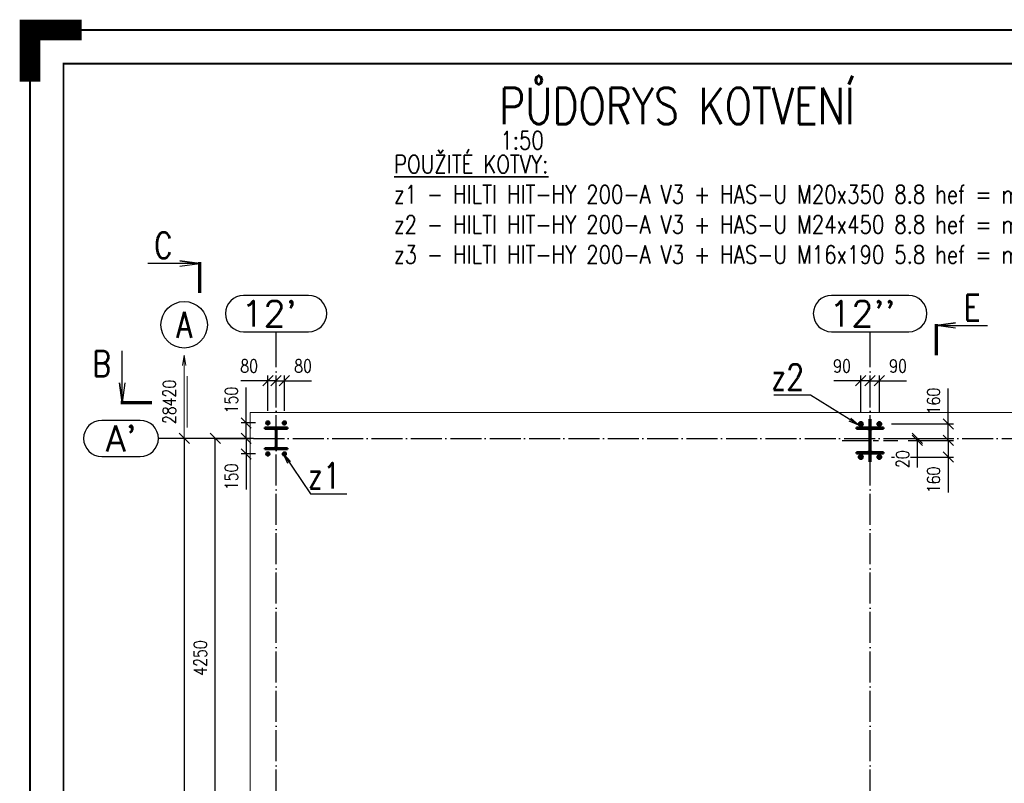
# Paper-space layout 'Layout1' of a CAD drawing. Extents: x -2 to 1033, y -36 to 596.
# Tile 31 of 126: x -2 to 189, y 448 to 596. Entities that reach past the tile are written whole.
import ezdxf
from ezdxf.enums import TextEntityAlignment as Align

# ---------------------------------------------------------------- set-up
doc = ezdxf.new("R2010")
doc.units = 0
for name, pattern in [('ACAD_ISO02W100', [15, 12, -3]), ('ACAD_ISO04W100', [30.5, 24, -3, 0.5, -3]), ('HP_01_CER_B', [8, 5, -1, 1, -1])]:
    doc.linetypes.add(name, pattern=pattern)
doc.layers.get('0').update_dxf_attribs({"linetype": 'CONTINUOUS'})
doc.layers.get('DEFPOINTS').update_dxf_attribs({"color": 132, "linetype": 'CONTINUOUS'})
doc.layers.add('RAMECEK_HP', color=251, linetype='CONTINUOUS')
for name, color, linetype, lineweight in [('SS_KOTVY', 2, 'CONTINUOUS', 35), ('SS_KOTY', 3, 'CONTINUOUS', 25), ('SS_OSY_025', 7, 'HP_01_CER_B', 25), ('SS_PLNA_025', 7, 'CONTINUOUS', 25), ('SS_PODKLADY', 9, 'CONTINUOUS', 13), ('SS_PODKLADY_KOTY', 251, 'CONTINUOUS', 13), ('SS_POPIS_PROFILU', 13, 'CONTINUOUS', 25), ('SS_REZ', 6, 'CONTINUOUS', 70), ('SS_SLOUPY KRAJNÍ', 143, 'CONTINUOUS', 50), ('SS_SLOUPY VNITRNI', 163, 'CONTINUOUS', 50), ('SS_SRAFY', 8, 'CONTINUOUS', 18), ('SS_TEXT35', 2, 'CONTINUOUS', 35), ('SS_TEXT5', 4, 'CONTINUOUS', 50), ('SS_TEXT7', 6, 'CONTINUOUS', 70)]:
    doc.layers.add(name, color=color, linetype=linetype, lineweight=lineweight)
doc.styles.add('ROMANS', font='romans.shx', dxfattribs={"width": 0.8})
doc.styles.add('romans.shx', font='romans.shx', dxfattribs={"height": 5})
doc.dimstyles.new('A-1_(2.5)_50AS', dxfattribs={"dimtxt": 2.5, "dimasz": 2, "dimexe": 1, "dimexo": 2, "dimgap": 0, "dimtad": 0, "dimdec": 1, "dimlfac": 50, "dimrnd": 1, "dimtxsty": 'ROMANS', "dimblk1": 'OBLIQUE', "dimblk2": 'OBLIQUE', "dimsah": 1, "dimcen": 2, "dimclrd": 256, "dimclre": 256, "dimclrt": 256, "dimadec": 1, "dimazin": 2, "dimtfac": 0.714286, "dimtdec": 1, "dimtmove": 0, "dimatfit": 3, "dimldrblk": 'OPEN', "dimfxl": 1, "dimtvp": 1.142857, "dimtfill": 1, "dimtolj": 1, "dimlwd": -1, "dimlwe": -1, "dimarcsym": 0})
pattern_1 = [(45, (47.64707, 344.93782), (-0.04490128, 0.04490128), [])]

# ---------------------------------------------------------------- blocks, each defined once
blk = doc.blocks.new('*U6')
at = {"layer": 'RAMECEK_HP', "lineweight": 40, "const_width": 4}
blk.add_lwpolyline([(0, 584), (0, 594), (10, 594)], dxfattribs=at)
at = {"layer": 'RAMECEK_HP', "lineweight": 35, "const_width": 0.35}
for points in [[(0, 594), (0, 0), (841, 0), (841, 594)], [(6.5, 587.5), (6.5, 6.5), (834.5, 6.5), (834.5, 587.5)]]:
    blk.add_lwpolyline(points, close=True, dxfattribs=at)
at = {"layer": 'DEFPOINTS', "style": 'ROMANS', "width": 0.8}
blk.add_attdef('TISK', text='', height=10, dxfattribs=at).set_placement((841, -33), align=Align.RIGHT)
blk = doc.blocks.new('*U13')
at = {"layer": 'SS_PLNA_025'}
blk.add_lwpolyline([(-5.2, 3.78), (-5.72, 0), (-6.25, 3.78), (-5.72, 0), (-5.72, 10)], dxfattribs=at)
at = {"layer": 'SS_REZ'}
blk.add_line((-5.99, 0), (0, 0), dxfattribs=at)
at = {"layer": 'SS_TEXT7', "style": 'ROMANS', "width": 0.8}
blk.add_attdef('REZv', text='', height=5, dxfattribs=at).set_placement((-9.72, 5), align=Align.CENTER)
blk = doc.blocks.new('*U14')
at = {"layer": 'SS_PLNA_025'}
blk.add_lwpolyline([(3.78, 5.2), (0, 5.72), (3.78, 6.25), (0, 5.72), (10, 5.72)], dxfattribs=at)
at = {"layer": 'SS_REZ'}
blk.add_line((0, 5.99), (0, 0), dxfattribs=at)
at = {"layer": 'SS_TEXT7', "style": 'ROMANS', "width": 0.8}
blk.add_attdef('REZs', text='', height=5, dxfattribs=at).set_placement((7, 6.72), align=Align.CENTER)
blk = doc.blocks.new('*U16')
at = {"layer": 'SS_PLNA_025'}
blk.add_lwpolyline([(-3.78, 5.2), (0, 5.72), (-3.78, 6.25), (0, 5.72), (-10, 5.72)], dxfattribs=at)
at = {"layer": 'SS_REZ'}
blk.add_line((0, 5.99), (0, 0), dxfattribs=at)
at = {"layer": 'SS_TEXT7', "style": 'ROMANS', "width": 0.8}
blk.add_attdef('REZs', text='', height=5, dxfattribs=at).set_placement((-7, 6.72), align=Align.CENTER)
blk = doc.blocks.new('_Oblique')
at = {"color": 0, "linetype": 'ByBlock', "lineweight": -2}
blk.add_line((-0.5, -0.5), (0.5, 0.5), dxfattribs=at)
blk = doc.blocks.new('*D23')
at = {"layer": 'DEFPOINTS', "color": 0, "transparency": 16777216}
for p in [(35.85, 514.94), (45.25, 514.94, 0.8), (42.15, 429.94, 1.4)]:
    blk.add_point(p, dxfattribs=at)
at = {"layer": 'SS_KOTY', "transparency": 16777216}
for p, q in [((43.25, 514.94), (34.85, 514.94)), ((35.85, 429.94), (35.85, 514.94)), ((40.15, 429.94), (34.85, 429.94))]:
    blk.add_line(p, q, dxfattribs=at)
at = {"layer": 'SS_KOTY', "transparency": 16777216, "xscale": 2, "yscale": 2, "zscale": 2}
for p, rotation in [((35.85, 514.94), 90), ((35.85, 429.94), 270)]:
    blk.add_blockref('_Oblique', p, dxfattribs=dict(at, rotation=rotation))
at = {"layer": 'SS_KOTY', "transparency": 16777216, "insert": (32.99, 472.44), "char_height": 2.5, "attachment_point": 5, "rotation": 90, "style": 'ROMANS', "bg_fill": 3, "box_fill_scale": 1.1, "bg_fill_color": 256, "bg_fill_true_color": 13158600, "bg_fill_transparency": 0}
blk.add_mtext('\\A1;4250', dxfattribs=at)
blk = doc.blocks.new('_OPEN')
at = {"color": 0, "linetype": 'ByBlock'}
for p, q in [((-1, 0.167), (0, 0)), ((0, 0), (-1, -0.167)), ((0, 0), (-1, 0))]:
    blk.add_line(p, q, dxfattribs=at)
blk = doc.blocks.new('*D24')
at = {"layer": 'DEFPOINTS', "color": 0, "transparency": 16777216}
for p in [(45.25, 514.94, 0.8), (29.85, 344.94), (45.05, 344.94, 0.4)]:
    blk.add_point(p, dxfattribs=at)
at = {"layer": 'SS_KOTY', "transparency": 16777216}
for p, q in [((43.25, 514.94), (28.85, 514.94)), ((29.85, 514.94), (29.85, 344.94)), ((43.05, 344.94), (28.85, 344.94))]:
    blk.add_line(p, q, dxfattribs=at)
at = {"layer": 'SS_KOTY', "transparency": 16777216, "xscale": 2, "yscale": 2, "zscale": 2}
for p, rotation in [((29.85, 514.94), 90), ((29.85, 344.94), 270)]:
    blk.add_blockref('_Oblique', p, dxfattribs=dict(at, rotation=rotation))
at = {"layer": 'SS_KOTY', "transparency": 16777216, "insert": (26.99, 429.94), "char_height": 2.5, "attachment_point": 5, "rotation": 90, "style": 'ROMANS', "bg_fill": 3, "box_fill_scale": 1.1, "bg_fill_color": 256, "bg_fill_true_color": 13158600, "bg_fill_transparency": 0}
blk.add_mtext('\\A1;8500', dxfattribs=at)
blk = doc.blocks.new('*D30')
at = {"layer": 'DEFPOINTS', "color": 0, "transparency": 16777216}
for p in [(45.25, 514.94), (41.85, 511.94), (45.68, 511.94, 0.86)]:
    blk.add_point(p, dxfattribs=at)
at = {"layer": 'SS_KOTY', "transparency": 16777216}
for p, q in [((43.25, 514.94), (40.85, 514.94)), ((41.85, 514.94), (41.85, 511.94)), ((43.68, 511.94), (40.85, 511.94)), ((41.85, 511.94), (41.85, 505.08))]:
    blk.add_line(p, q, dxfattribs=at)
at = {"layer": 'SS_KOTY', "transparency": 16777216, "xscale": 2, "yscale": 2, "zscale": 2}
for p, rotation in [((41.85, 514.94), 90), ((41.85, 511.94), 270)]:
    blk.add_blockref('_Oblique', p, dxfattribs=dict(at, rotation=rotation))
at = {"layer": 'SS_KOTY', "transparency": 16777216, "insert": (38.99, 507.51), "char_height": 2.5, "attachment_point": 5, "rotation": 90, "style": 'ROMANS', "bg_fill": 3, "box_fill_scale": 1.1, "bg_fill_color": 256, "bg_fill_true_color": 13158600, "bg_fill_transparency": 0}
blk.add_mtext('\\A1;150', dxfattribs=at)
blk = doc.blocks.new('*D31')
at = {"layer": 'DEFPOINTS', "color": 0, "transparency": 16777216}
for p in [(41.85, 517.94), (45.68, 517.94, 0.86), (45.25, 514.94, 0.8)]:
    blk.add_point(p, dxfattribs=at)
at = {"layer": 'SS_KOTY', "transparency": 16777216}
for p, q in [((41.85, 517.94), (41.85, 524.79)), ((43.68, 517.94), (40.85, 517.94)), ((41.85, 514.94), (41.85, 517.94)), ((43.25, 514.94), (40.85, 514.94))]:
    blk.add_line(p, q, dxfattribs=at)
at = {"layer": 'SS_KOTY', "transparency": 16777216, "xscale": 2, "yscale": 2, "zscale": 2}
for p, rotation in [((41.85, 517.94), 90), ((41.85, 514.94), 270)]:
    blk.add_blockref('_Oblique', p, dxfattribs=dict(at, rotation=rotation))
at = {"layer": 'SS_KOTY', "transparency": 16777216, "insert": (38.99, 522.37), "char_height": 2.5, "attachment_point": 5, "rotation": 90, "style": 'ROMANS', "bg_fill": 3, "box_fill_scale": 1.1, "bg_fill_color": 256, "bg_fill_true_color": 13158600, "bg_fill_transparency": 0}
blk.add_mtext('\\A1;150', dxfattribs=at)
blk = doc.blocks.new('*D32')
at = {"layer": 'DEFPOINTS', "color": 0, "transparency": 16777216}
for p in [(46.05, 526.09), (47.65, 518.94), (46.05, 518.31, 1)]:
    blk.add_point(p, dxfattribs=at)
at = {"layer": 'SS_KOTY', "transparency": 16777216}
for p, q in [((46.05, 520.31), (46.05, 527.09)), ((47.65, 520.94), (47.65, 527.09)), ((46.05, 526.09), (40.81, 526.09)), ((47.65, 526.09), (46.05, 526.09))]:
    blk.add_line(p, q, dxfattribs=at)
at = {"layer": 'SS_KOTY', "transparency": 16777216, "xscale": 2, "yscale": 2, "zscale": 2, "rotation": 180}
blk.add_blockref('_Oblique', (46.05, 526.09), dxfattribs=at)
at = {"layer": 'SS_KOTY', "transparency": 16777216, "xscale": 2, "yscale": 2, "zscale": 2}
blk.add_blockref('_Oblique', (47.65, 526.09), dxfattribs=at)
at = {"layer": 'SS_KOTY', "transparency": 16777216, "insert": (42.43, 528.95), "char_height": 2.5, "attachment_point": 5, "style": 'ROMANS', "bg_fill": 3, "box_fill_scale": 1.1, "bg_fill_color": 256, "bg_fill_true_color": 13158600, "bg_fill_transparency": 0}
blk.add_mtext('\\A1;80', dxfattribs=at)
blk = doc.blocks.new('*D33')
at = {"layer": 'DEFPOINTS', "color": 0, "transparency": 16777216}
for p in [(49.25, 526.09), (47.65, 518.94), (49.25, 518.31, 1)]:
    blk.add_point(p, dxfattribs=at)
at = {"layer": 'SS_KOTY', "transparency": 16777216}
for p, q in [((47.65, 520.94), (47.65, 527.09)), ((49.25, 520.31), (49.25, 527.09)), ((47.65, 526.09), (49.25, 526.09)), ((49.25, 526.09), (54.49, 526.09))]:
    blk.add_line(p, q, dxfattribs=at)
at = {"layer": 'SS_KOTY', "transparency": 16777216, "xscale": 2, "yscale": 2, "zscale": 2, "rotation": 180}
blk.add_blockref('_Oblique', (47.65, 526.09), dxfattribs=at)
at = {"layer": 'SS_KOTY', "transparency": 16777216, "xscale": 2, "yscale": 2, "zscale": 2}
blk.add_blockref('_Oblique', (49.25, 526.09), dxfattribs=at)
at = {"layer": 'SS_KOTY', "transparency": 16777216, "insert": (52.87, 528.95), "char_height": 2.5, "attachment_point": 5, "style": 'ROMANS', "bg_fill": 3, "box_fill_scale": 1.1, "bg_fill_color": 256, "bg_fill_true_color": 13158600, "bg_fill_transparency": 0}
blk.add_mtext('\\A1;80', dxfattribs=at)
blk = doc.blocks.new('*D45')
at = {"layer": 'DEFPOINTS', "color": 0, "transparency": 16777216}
for p in [(160.85, 526.09), (162.65, 518.94, 0.4), (160.85, 518.11, 1)]:
    blk.add_point(p, dxfattribs=at)
at = {"layer": 'SS_KOTY', "transparency": 16777216}
for p, q in [((160.85, 520.11), (160.85, 527.09)), ((162.65, 520.94), (162.65, 527.09)), ((160.85, 526.09), (155.61, 526.09)), ((162.65, 526.09), (160.85, 526.09))]:
    blk.add_line(p, q, dxfattribs=at)
at = {"layer": 'SS_KOTY', "transparency": 16777216, "xscale": 2, "yscale": 2, "zscale": 2, "rotation": 180}
blk.add_blockref('_Oblique', (160.85, 526.09), dxfattribs=at)
at = {"layer": 'SS_KOTY', "transparency": 16777216, "xscale": 2, "yscale": 2, "zscale": 2}
blk.add_blockref('_Oblique', (162.65, 526.09), dxfattribs=at)
at = {"layer": 'SS_KOTY', "transparency": 16777216, "insert": (157.23, 528.95), "char_height": 2.5, "attachment_point": 5, "style": 'ROMANS', "bg_fill": 3, "box_fill_scale": 1.1, "bg_fill_color": 256, "bg_fill_true_color": 13158600, "bg_fill_transparency": 0}
blk.add_mtext('\\A1;90', dxfattribs=at)
blk = doc.blocks.new('*D46')
at = {"layer": 'DEFPOINTS', "color": 0, "transparency": 16777216}
for p in [(164.45, 526.09), (162.65, 518.94), (164.45, 518.11, 1)]:
    blk.add_point(p, dxfattribs=at)
at = {"layer": 'SS_KOTY', "transparency": 16777216}
for p, q in [((162.65, 520.94), (162.65, 527.09)), ((164.45, 520.11), (164.45, 527.09)), ((162.65, 526.09), (164.45, 526.09)), ((164.45, 526.09), (169.69, 526.09))]:
    blk.add_line(p, q, dxfattribs=at)
at = {"layer": 'SS_KOTY', "transparency": 16777216, "xscale": 2, "yscale": 2, "zscale": 2, "rotation": 180}
blk.add_blockref('_Oblique', (162.65, 526.09), dxfattribs=at)
at = {"layer": 'SS_KOTY', "transparency": 16777216, "xscale": 2, "yscale": 2, "zscale": 2}
blk.add_blockref('_Oblique', (164.45, 526.09), dxfattribs=at)
at = {"layer": 'SS_KOTY', "transparency": 16777216, "insert": (168.07, 528.95), "char_height": 2.5, "attachment_point": 5, "style": 'ROMANS', "bg_fill": 3, "box_fill_scale": 1.1, "bg_fill_color": 256, "bg_fill_true_color": 13158600, "bg_fill_transparency": 0}
blk.add_mtext('\\A1;90', dxfattribs=at)
blk = doc.blocks.new('*D47')
at = {"layer": 'DEFPOINTS', "color": 0, "transparency": 16777216}
for p in [(164.82, 517.74, 1), (177.79, 517.74), (168.01, 514.54)]:
    blk.add_point(p, dxfattribs=at)
at = {"layer": 'SS_KOTY', "transparency": 16777216}
for p, q in [((177.79, 517.74), (177.79, 524.59)), ((166.82, 517.74), (178.79, 517.74)), ((177.79, 514.54), (177.79, 517.74)), ((170.01, 514.54), (178.79, 514.54))]:
    blk.add_line(p, q, dxfattribs=at)
at = {"layer": 'SS_KOTY', "transparency": 16777216, "xscale": 2, "yscale": 2, "zscale": 2}
for p, rotation in [((177.79, 517.74), 90), ((177.79, 514.54), 270)]:
    blk.add_blockref('_Oblique', p, dxfattribs=dict(at, rotation=rotation))
at = {"layer": 'SS_KOTY', "transparency": 16777216, "insert": (174.94, 522.17), "char_height": 2.5, "attachment_point": 5, "rotation": 90, "style": 'ROMANS', "bg_fill": 3, "box_fill_scale": 1.1, "bg_fill_color": 256, "bg_fill_true_color": 13158600, "bg_fill_transparency": 0}
blk.add_mtext('\\A1;160', dxfattribs=at)
blk = doc.blocks.new('*D48')
at = {"layer": 'DEFPOINTS', "color": 0, "transparency": 16777216}
for p in [(168.01, 514.54), (164.82, 511.34, 1), (177.79, 511.34)]:
    blk.add_point(p, dxfattribs=at)
at = {"layer": 'SS_KOTY', "transparency": 16777216}
for p, q in [((170.01, 514.54), (178.79, 514.54)), ((177.79, 514.54), (177.79, 511.34)), ((166.82, 511.34), (178.79, 511.34)), ((177.79, 511.34), (177.79, 504.48))]:
    blk.add_line(p, q, dxfattribs=at)
at = {"layer": 'SS_KOTY', "transparency": 16777216, "xscale": 2, "yscale": 2, "zscale": 2}
for p, rotation in [((177.79, 514.54), 90), ((177.79, 511.34), 270)]:
    blk.add_blockref('_Oblique', p, dxfattribs=dict(at, rotation=rotation))
at = {"layer": 'SS_KOTY', "transparency": 16777216, "insert": (174.94, 506.91), "char_height": 2.5, "attachment_point": 5, "rotation": 90, "style": 'ROMANS', "bg_fill": 3, "box_fill_scale": 1.1, "bg_fill_color": 256, "bg_fill_true_color": 13158600, "bg_fill_transparency": 0}
blk.add_mtext('\\A1;160', dxfattribs=at)
blk = doc.blocks.new('*D49')
at = {"layer": 'DEFPOINTS', "color": 0, "transparency": 16777216}
for p in [(165.65, 514.94), (168.01, 514.54), (171.79, 514.54)]:
    blk.add_point(p, dxfattribs=at)
at = {"layer": 'SS_KOTY', "transparency": 16777216}
for p, q in [((167.65, 514.94), (172.79, 514.94)), ((171.79, 514.94), (171.79, 514.54)), ((170.01, 514.54), (172.79, 514.54)), ((171.79, 514.54), (171.79, 509.3))]:
    blk.add_line(p, q, dxfattribs=at)
at = {"layer": 'SS_KOTY', "transparency": 16777216, "xscale": 2, "yscale": 2, "zscale": 2}
for p, rotation in [((171.79, 514.94), 90), ((171.79, 514.54), 270)]:
    blk.add_blockref('_Oblique', p, dxfattribs=dict(at, rotation=rotation))
at = {"layer": 'SS_KOTY', "transparency": 16777216, "insert": (168.94, 510.92), "char_height": 2.5, "attachment_point": 5, "rotation": 90, "style": 'ROMANS', "bg_fill": 3, "box_fill_scale": 1.1, "bg_fill_color": 256, "bg_fill_true_color": 13158600, "bg_fill_transparency": 0}
blk.add_mtext('\\A1;20', dxfattribs=at)
blk = doc.blocks.new('*D113')
at = {"layer": 'DEFPOINTS', "color": 0, "transparency": 16777216}
for p in [(29.85, 531.08), (45.52, 531.08), (47.65, 514.94)]:
    blk.add_point(p, dxfattribs=at)
at = {"layer": 'SS_PODKLADY_KOTY', "transparency": 16777216}
for p, q in [((29.85, 514.94), (29.85, 529.08)), ((45.65, 514.94), (28.85, 514.94))]:
    blk.add_line(p, q, dxfattribs=at)
at = {"layer": 'SS_PODKLADY_KOTY', "transparency": 16777216, "xscale": 2, "yscale": 2, "zscale": 2}
for name, p, rotation in [('_OPEN', (29.85, 531.08), 90), ('_Oblique', (29.85, 514.94), 270)]:
    blk.add_blockref(name, p, dxfattribs=dict(at, rotation=rotation))
at = {"layer": 'SS_PODKLADY_KOTY', "transparency": 16777216, "insert": (26.99, 522.01), "char_height": 2.5, "attachment_point": 5, "rotation": 90, "style": 'ROMANS', "bg_fill": 3, "box_fill_scale": 1.1, "bg_fill_color": 256, "bg_fill_true_color": 13158600, "bg_fill_transparency": 0}
blk.add_mtext('\\A1;28420', dxfattribs=at)
blk = doc.blocks.new('00RADA')
blk.add_circle((0, 0), 4.5)
at = {"layer": 'SS_TEXT5', "style": 'ROMANS', "width": 0.8}
blk.add_attdef('1', text='', height=5, dxfattribs=at).set_placement((0, 0), align=Align.MIDDLE)

psp = doc.layouts.get("Layout1")

# ---------------------------------------------------------------- hatches: boundary and pattern name
at = {"layer": 'SS_SRAFY'}
h = psp.add_hatch(dxfattribs=at)
h.set_pattern_fill('ANSI31', color=5, scale=0.02, style=0)
h.set_pattern_definition(pattern_1)
h.paths.add_polyline_path([(162.5671, 510.5045), (162.7271, 510.5045), (162.7271, 512.0378), (162.5671, 512.0378)], flags=0)

# ---------------------------------------------------------------- linework, layer by layer
at = {"layer": 'SS_KOTVY', "color": 7, "linetype": 'ACAD_ISO04W100', "ltscale": 0.25}
for p, q in [((48.8771, 511.9378), (49.6171, 511.9378)), ((49.0471, 511.9378), (49.4471, 511.9378)), ((49.2471, 511.5678), (49.2471, 512.3078)), ((49.2471, 511.7378), (49.2471, 512.1378)), ((49.2471, 511.9378), (49.2471, 511.9378)), ((160.4071, 511.3378), (161.2871, 511.3378)), ((160.6071, 511.3378), (161.0871, 511.3378)), ((160.8471, 510.8978), (160.8471, 511.7778)), ((160.8471, 511.0978), (160.8471, 511.5778)), ((160.8471, 511.3378), (160.8471, 511.3378))]:
    psp.add_line(p, q, dxfattribs=at)
at = {"layer": 'SS_KOTVY', "color": 1, "linetype": 'Continuous', "ltscale": 0.25}
for p, q in [((49.2471, 512.2838), (48.9474, 512.1108)), ((48.9474, 512.1108), (48.9474, 511.7648)), ((48.9474, 511.7648), (49.2471, 511.5918)), ((49.5467, 512.1108), (49.2471, 512.2838)), ((49.2471, 511.5918), (49.5467, 511.7648)), ((49.5467, 511.7648), (49.5467, 512.1108)), ((160.8471, 511.7538), (160.4868, 511.5458)), ((160.4868, 511.5458), (160.4868, 511.1298)), ((160.4868, 511.1298), (160.8471, 510.9218)), ((161.2073, 511.5458), (160.8471, 511.7538)), ((160.8471, 510.9218), (161.2073, 511.1298)), ((161.2073, 511.1298), (161.2073, 511.5458))]:
    psp.add_line(p, q, dxfattribs=at)
for centre, radius in [((49.2471, 511.9378), 0.37), ((49.2471, 511.9378), 0.2), ((160.8471, 511.3378), 0.44), ((160.8471, 511.3378), 0.24)]:
    psp.add_circle(centre, radius, dxfattribs=at)
at = {"layer": 'SS_OSY_025', "linetype": 'Continuous', "ltscale": 0.25}
for p, q in [((53.9447, 542.5976), (41.3495, 542.5976)), ((170.1352, 542.5976), (155.159, 542.5976)), ((41.3495, 535.5976), (53.9447, 535.5976)), ((155.159, 535.5976), (170.1352, 535.5976)), ((21.3506, 518.4378), (13.8744, 518.4378)), ((13.8744, 511.4378), (21.3506, 511.4378))]:
    psp.add_line(p, q, dxfattribs=at)
at = {"layer": 'SS_OSY_025'}
psp.add_line((157.2802, 514.5378), (168.014, 514.5378), dxfattribs=at)
at = {"layer": 'SS_OSY_025', "linetype": 'Continuous', "ltscale": 0.25}
for centre, start, end in [((41.3495, 539.0976), 90, 270), ((53.9447, 539.0976), 270, 90), ((155.159, 539.0976), 90, 270), ((170.1352, 539.0976), 270, 90), ((13.8744, 514.9378), 90, 270)]:
    psp.add_arc(centre, 3.5, start, end, dxfattribs=at)
at = {"layer": 'SS_POPIS_PROFILU', "color": 0, "linetype": 'ByBlock'}
for p, q in [((49.8974, 510.0972), (49.0471, 511.9378)), ((49.0471, 511.9378), (50.4484, 510.4724)), ((49.0471, 511.9378), (50.1729, 510.2848))]:
    psp.add_line(p, q, dxfattribs=at)
at = {"layer": 'SS_POPIS_PROFILU', "color": 13}
psp.add_lwpolyline([(49.0471, 511.9378), (54.2926, 504.2361), (61.3402, 504.2361)], dxfattribs=at)
at = {"layer": 'SS_SLOUPY KRAJNÍ', "color": 1, "linetype": 'Continuous', "ltscale": 0.25}
for p, q in [((49.8471, 516.8178), (49.8471, 517.0378)), ((49.8471, 512.8378), (49.8471, 513.0578))]:
    psp.add_line(p, q, dxfattribs=at)
at = {"layer": 'SS_SLOUPY KRAJNÍ', "color": 3, "linetype": 'ACAD_ISO02W100', "ltscale": 0.25}
psp.add_circle((49.2471, 511.9378), 0.22, dxfattribs=at)
at = {"layer": 'SS_SLOUPY VNITRNI', "color": 1, "linetype": 'Continuous', "ltscale": 0.25}
for p, q in [((160.0471, 517.0378), (160.0471, 516.7878)), ((160.0471, 516.7878), (162.0921, 516.7878)), ((162.5721, 516.3078), (162.5721, 512.7678)), ((162.7221, 512.7678), (162.7221, 516.3078)), ((162.0921, 512.2878), (160.0471, 512.2878)), ((160.0471, 512.2878), (160.0471, 512.0378)), ((162.5671, 512.0378), (162.5671, 510.5045)), ((162.7271, 510.5045), (162.7271, 512.0378)), ((162.7271, 510.5045), (162.5671, 510.5045)), ((162.5671, 510.5045), (162.5671, 510.4378)), ((162.5671, 510.4378), (162.7271, 510.4378)), ((162.7271, 510.4378), (162.7271, 510.5045))]:
    psp.add_line(p, q, dxfattribs=at)
at = {"layer": 'SS_SLOUPY VNITRNI', "color": 7, "linetype": 'ACAD_ISO04W100', "ltscale": 0.25}
psp.add_line((162.6471, 514.9378), (162.6471, 514.9378), dxfattribs=at)
at = {"layer": 'SS_SLOUPY VNITRNI', "color": 3, "linetype": 'ACAD_ISO02W100', "ltscale": 0.25}
psp.add_line((162.5671, 511.8378), (162.7271, 511.8378), dxfattribs=at)
psp.add_circle((160.8471, 511.3378), 0.26, dxfattribs=at)
at = {"layer": 'SS_SLOUPY VNITRNI', "color": 1, "linetype": 'Continuous', "ltscale": 0.25, "extrusion": (0, 0, -1)}
for centre, start, end in [((-162.0921, 516.3078), 90, 180), ((-163.2021, 516.3078), 0, 90), ((-162.0921, 512.7678), 180, 270), ((-163.2021, 512.7678), 270, 0)]:
    psp.add_arc(centre, 0.48, start, end, dxfattribs=at)

# ---------------------------------------------------------------- block references
at = {"layer": 'RAMECEK_HP'}
psp.add_blockref('*U6', (0, 0), dxfattribs=at)
at = {"layer": 'SS_KOTY'}
psp.add_blockref('00RADA', (29.8506, 536.9422), dxfattribs=at).add_auto_attribs({'1': 'A'})
at = {"layer": 'SS_REZ'}
for name, p, values in [('*U16', (32.8106, 543.0992), {'REZs': 'C'}), ('*U14', (175.4176, 531.0557), {'REZs': 'E'}), ('*U13', (23.5718, 521.9121), {'REZv': 'B'})]:
    psp.add_blockref(name, p, dxfattribs=at).add_auto_attribs(values)

# ---------------------------------------------------------------- texts
at = {"layer": 'SS_OSY_025', "color": 7, "style": 'romans.shx'}
for s, p in [("12'", (40.9106, 536.5976)), ("12''", (154.7201, 536.5976)), ("A'", (14.6313, 512.4378))]:
    psp.add_text(s, height=5, dxfattribs=at).set_placement(p)
at = {"layer": 'SS_POPIS_PROFILU', "color": 6, "style": 'romans.shx', "width": 0.8}
psp.add_text('PŮDORYS KOTVENÍ', height=7, dxfattribs=at).set_placement((90.8304, 575.802))
at = {"layer": 'SS_POPIS_PROFILU', "color": 2, "style": 'romans.shx', "width": 0.8}
psp.add_text('1:50', height=3.5, dxfattribs=at).set_placement((91.0806, 570.902))
at = {"layer": 'SS_POPIS_PROFILU', "color": 4, "style": 'romans.shx', "width": 0.8}
for s, p in [('z2', (143.5201, 524.3278)), ('z1', (53.7696, 505.2361))]:
    psp.add_text(s, height=5, dxfattribs=at).set_placement(p)
at = {"layer": 'SS_TEXT35', "insert": (70.4922, 569.7771), "char_height": 3.5, "attachment_point": 1, "style": 'ROMANS'}
psp.add_mtext_dynamic_manual_height_columns('{\\LPOUŽITÉ KOTVY:\\P}z1 - HILTI HIT-HY 200-A V3 + HAS-U M20x350 8.8 hef = min. 250 mm\\Pz2 - HILTI HIT-HY 200-A V3 + HAS-U M24x450 8.8 hef = min. 250 mm\\P\\pxt12;z3 - HILTI HIT-HY 200-A V3 + HAS-U M16x190 5.8 hef = min. 120 mm', width=239.392882, gutter_width=12.5, heights=[0], dxfattribs=at)

# ---------------------------------------------------------------- next in the draw order: dimensions: what is measured, and where the dimension line sits
at = {"layer": 'SS_KOTY'}
dim = psp.add_linear_dim(base=(160.8471, 526.0893), p1=(162.6471, 518.9378, 0.4), p2=(160.8471, 518.1078, 1), dimstyle='A-1_(2.5)_50AS', dxfattribs=at)
dim.commit()
dim.dimension.update_dxf_attribs({"geometry": '*D45', "text_midpoint": (157.228, 528.9464)})
dim = psp.add_linear_dim(base=(35.8506, 514.9378), p1=(42.15, 429.9378, 1.4), p2=(45.2471, 514.9378, 0.8), angle=90, dimstyle='A-1_(2.5)_50AS', override={"dimtmove": 1}, dxfattribs=at)
dim.commit()
dim.dimension.update_dxf_attribs({"geometry": '*D23', "text_midpoint": (32.9935, 472.4378)})

# ---------------------------------------------------------------- next in the draw order: linework, layer by layer
at = {"layer": 'SS_KOTVY', "color": 1, "linetype": 'Continuous', "ltscale": 0.25}
psp.add_line((160.4868, 517.9458), (160.4868, 517.5298), dxfattribs=at)
at = {"layer": 'SS_POPIS_PROFILU', "color": 0, "linetype": 'ByBlock'}
for p, q in [((160.46, 517.5286), (158.7594, 518.5812)), ((158.9348, 518.8647), (160.46, 517.5286)), ((160.46, 517.5286), (158.5839, 518.2978))]:
    psp.add_line(p, q, dxfattribs=at)
at = {"layer": 'SS_POPIS_PROFILU', "color": 13}
psp.add_lwpolyline([(160.46, 517.5286), (151.0907, 523.3278), (144.0431, 523.3278)], dxfattribs=at)

# ---------------------------------------------------------------- next in the draw order: dimensions: what is measured, and where the dimension line sits
at = {"layer": 'SS_KOTY'}
dim = psp.add_linear_dim(base=(164.4471, 526.0893), p1=(162.6471, 518.9378), p2=(164.4471, 518.1078, 1), dimstyle='A-1_(2.5)_50AS', dxfattribs=at)
dim.commit()
dim.dimension.update_dxf_attribs({"geometry": '*D46', "text_midpoint": (168.0661, 528.9464)})
dim = psp.add_linear_dim(base=(29.8506, 344.9378), p1=(45.2471, 514.9378, 0.8), p2=(45.0471, 344.9378, 0.4), angle=90, dimstyle='A-1_(2.5)_50AS', override={"dimtmove": 1}, dxfattribs=at)
dim.commit()
dim.dimension.update_dxf_attribs({"geometry": '*D24', "text_midpoint": (26.9935, 429.9378)})

# ---------------------------------------------------------------- next in the draw order: hatches: boundary and pattern name
at = {"layer": 'SS_SRAFY'}
h = psp.add_hatch(dxfattribs=at)
h.set_pattern_fill('ANSI31', color=5, scale=0.02, style=0)
h.set_pattern_definition(pattern_1)
h.paths.add_polyline_path([(162.7271, 518.5712), (162.5671, 518.5712), (162.5671, 517.0378), (162.7271, 517.0378)], flags=0)

# ---------------------------------------------------------------- next in the draw order: linework, layer by layer
at = {"layer": 'SS_KOTVY', "color": 7, "linetype": 'ACAD_ISO04W100', "ltscale": 0.25}
for p, q in [((160.4071, 517.7378), (161.2871, 517.7378)), ((160.6071, 517.7378), (161.0871, 517.7378)), ((160.8471, 517.2978), (160.8471, 518.1778)), ((160.8471, 517.4978), (160.8471, 517.9778)), ((160.8471, 517.7378), (160.8471, 517.7378))]:
    psp.add_line(p, q, dxfattribs=at)
at = {"layer": 'SS_KOTVY', "color": 1, "linetype": 'Continuous', "ltscale": 0.25}
for p, q in [((160.8471, 518.1538), (160.4868, 517.9458)), ((160.4868, 517.5298), (160.8471, 517.3218)), ((161.2073, 517.9458), (160.8471, 518.1538)), ((160.8471, 517.3218), (161.2073, 517.5298)), ((161.2073, 517.5298), (161.2073, 517.9458))]:
    psp.add_line(p, q, dxfattribs=at)
for radius in [0.44, 0.24]:
    psp.add_circle((160.8471, 517.7378), radius, dxfattribs=at)
at = {"layer": 'SS_OSY_025', "linetype": 'ACAD_ISO04W100', "ltscale": 0.25}
for p, q in [((162.6471, 530.5976), (162.6471, 535.5976)), ((162.6471, 330.4655), (162.6471, 530.5986)), ((162.6471, 530.5986), (162.6471, 530.5976))]:
    psp.add_line(p, q, dxfattribs=at)
at = {"layer": 'SS_SLOUPY VNITRNI', "color": 1, "linetype": 'Continuous', "ltscale": 0.25}
for p, q in [((162.7271, 518.6378), (162.5671, 518.6378)), ((162.5671, 518.6378), (162.5671, 518.5712)), ((162.5671, 518.5712), (162.7271, 518.5712)), ((162.5671, 518.5712), (162.5671, 517.0378)), ((162.7271, 518.5712), (162.7271, 518.6378)), ((162.7271, 517.0378), (162.7271, 518.5712))]:
    psp.add_line(p, q, dxfattribs=at)
at = {"layer": 'SS_SLOUPY VNITRNI', "color": 3, "linetype": 'ACAD_ISO02W100', "ltscale": 0.25}
psp.add_line((162.5671, 517.2378), (162.7271, 517.2378), dxfattribs=at)
psp.add_circle((160.8471, 517.7378), 0.26, dxfattribs=at)

# ---------------------------------------------------------------- next in the draw order: dimensions: what is measured, and where the dimension line sits
at = {"layer": 'SS_KOTY'}
for base, p1, p2, picture, middle in [((177.7934, 517.7378), (168.014, 514.5378), (164.8171, 517.7378, 1), '*D47', (174.9362, 522.1664)), ((41.8506, 511.9378), (45.2471, 514.9378), (45.6771, 511.9378, 0.86), '*D30', (38.9935, 507.5092))]:
    dim = psp.add_linear_dim(base=base, p1=p1, p2=p2, angle=90, dimstyle='A-1_(2.5)_50AS', dxfattribs=at)
    dim.commit()
    dim.dimension.update_dxf_attribs({"geometry": picture, "text_midpoint": middle})

# ---------------------------------------------------------------- next in the draw order: linework, layer by layer
at = {"layer": 'SS_KOTVY', "color": 7, "linetype": 'ACAD_ISO04W100', "ltscale": 0.25}
for p, q in [((164.0071, 517.7378), (164.8871, 517.7378)), ((164.2071, 517.7378), (164.6871, 517.7378)), ((164.4471, 517.2978), (164.4471, 518.1778)), ((164.4471, 517.4978), (164.4471, 517.9778)), ((164.4471, 517.7378), (164.4471, 517.7378)), ((45.6771, 511.9378), (46.4171, 511.9378)), ((45.8471, 511.9378), (46.2471, 511.9378)), ((46.0471, 511.5678), (46.0471, 512.3078)), ((46.0471, 511.7378), (46.0471, 512.1378)), ((46.0471, 511.9378), (46.0471, 511.9378))]:
    psp.add_line(p, q, dxfattribs=at)
at = {"layer": 'SS_KOTVY', "color": 1, "linetype": 'Continuous', "ltscale": 0.25}
for p, q in [((164.4471, 518.1538), (164.0868, 517.9458)), ((164.0868, 517.9458), (164.0868, 517.5298)), ((164.0868, 517.5298), (164.4471, 517.3218)), ((164.8073, 517.9458), (164.4471, 518.1538)), ((164.4471, 517.3218), (164.8073, 517.5298)), ((164.8073, 517.5298), (164.8073, 517.9458)), ((46.0471, 512.2838), (45.7474, 512.1108)), ((45.7474, 512.1108), (45.7474, 511.7648)), ((45.7474, 511.7648), (46.0471, 511.5918)), ((46.3467, 512.1108), (46.0471, 512.2838)), ((46.0471, 511.5918), (46.3467, 511.7648)), ((46.3467, 511.7648), (46.3467, 512.1108))]:
    psp.add_line(p, q, dxfattribs=at)
for centre, radius in [((164.4471, 517.7378), 0.44), ((164.4471, 517.7378), 0.24), ((46.0471, 511.9378), 0.37), ((46.0471, 511.9378), 0.2)]:
    psp.add_circle(centre, radius, dxfattribs=at)
at = {"layer": 'SS_SLOUPY KRAJNÍ', "color": 1, "linetype": 'Continuous', "ltscale": 0.25}
psp.add_line((45.4471, 512.8378), (49.8471, 512.8378), dxfattribs=at)
at = {"layer": 'SS_SLOUPY KRAJNÍ', "color": 3, "linetype": 'ACAD_ISO02W100', "ltscale": 0.25}
psp.add_circle((46.0471, 511.9378), 0.22, dxfattribs=at)
at = {"layer": 'SS_SLOUPY VNITRNI', "color": 1, "linetype": 'Continuous', "ltscale": 0.25}
psp.add_line((160.0471, 517.0378), (165.2471, 517.0378), dxfattribs=at)
at = {"layer": 'SS_SLOUPY VNITRNI', "color": 3, "linetype": 'ACAD_ISO02W100', "ltscale": 0.25}
psp.add_circle((164.4471, 517.7378), 0.26, dxfattribs=at)

# ---------------------------------------------------------------- next in the draw order: dimensions: what is measured, and where the dimension line sits
at = {"layer": 'SS_KOTY'}
for base, p1, p2, picture, middle in [((41.8506, 517.9378), (45.2471, 514.9378, 0.8), (45.6771, 517.9378, 0.86), '*D31', (38.9935, 522.3664)), ((177.7934, 511.3378), (168.014, 514.5378), (164.8171, 511.3378, 1), '*D48', (174.9362, 506.9092))]:
    dim = psp.add_linear_dim(base=base, p1=p1, p2=p2, angle=90, dimstyle='A-1_(2.5)_50AS', dxfattribs=at)
    dim.commit()
    dim.dimension.update_dxf_attribs({"geometry": picture, "text_midpoint": middle})

# ---------------------------------------------------------------- next in the draw order: linework, layer by layer
at = {"layer": 'SS_KOTVY', "color": 1, "linetype": 'Continuous', "ltscale": 0.25}
for p, q in [((164.4471, 511.7538), (164.0868, 511.5458)), ((164.0868, 511.5458), (164.0868, 511.1298)), ((164.0868, 511.1298), (164.4471, 510.9218))]:
    psp.add_line(p, q, dxfattribs=at)
at = {"layer": 'SS_KOTVY', "color": 7, "linetype": 'ACAD_ISO04W100', "ltscale": 0.25}
for p, q in [((164.2071, 511.3378), (164.6871, 511.3378)), ((164.4471, 510.8978), (164.4471, 511.7778)), ((164.4471, 511.0978), (164.4471, 511.5778)), ((164.4471, 511.3378), (164.4471, 511.3378))]:
    psp.add_line(p, q, dxfattribs=at)
at = {"layer": 'SS_KOTVY', "color": 1, "linetype": 'Continuous', "ltscale": 0.25}
psp.add_circle((164.4471, 511.3378), 0.24, dxfattribs=at)

# ---------------------------------------------------------------- next in the draw order: dimensions: what is measured, and where the dimension line sits
at = {"layer": 'SS_KOTY'}
dim = psp.add_linear_dim(base=(46.0471, 526.0893), p1=(47.6471, 518.9378), p2=(46.0471, 518.3078, 1), dimstyle='A-1_(2.5)_50AS', dxfattribs=at)
dim.commit()
dim.dimension.update_dxf_attribs({"geometry": '*D32', "text_midpoint": (42.428, 528.9464)})
dim = psp.add_linear_dim(base=(171.7934, 514.5378), p1=(165.6471, 514.9378), p2=(168.014, 514.5378), angle=90, dimstyle='A-1_(2.5)_50AS', dxfattribs=at)
dim.commit()
dim.dimension.update_dxf_attribs({"geometry": '*D49', "text_midpoint": (168.9362, 510.9188)})

# ---------------------------------------------------------------- next in the draw order: hatches: boundary and pattern name
at = {"layer": 'SS_SRAFY'}
h = psp.add_hatch(dxfattribs=at)
h.set_pattern_fill('ANSI31', color=5, scale=0.02, style=0)
h.set_pattern_definition(pattern_1)
h.paths.add_polyline_path([(160.0471, 512.0378), (165.2471, 512.0378), (165.2471, 512.2878), (163.2021, 512.2878, -0.41421356), (162.7221, 512.7678), (162.7221, 516.3078, -0.41421356), (163.2021, 516.7878), (165.2471, 516.7878), (165.2471, 517.0378), (160.0471, 517.0378), (160.0471, 516.7878), (162.0921, 516.7878, -0.41421356), (162.5721, 516.3078), (162.5721, 512.7678, -0.41421356), (162.0921, 512.2878), (160.0471, 512.2878)], flags=0)

# ---------------------------------------------------------------- next in the draw order: linework, layer by layer
at = {"layer": 'SS_KOTVY', "color": 7, "linetype": 'ACAD_ISO04W100', "ltscale": 0.25}
psp.add_line((164.0071, 511.3378), (164.8871, 511.3378), dxfattribs=at)
at = {"layer": 'SS_KOTVY', "color": 1, "linetype": 'Continuous', "ltscale": 0.25}
for p, q in [((164.8073, 511.5458), (164.4471, 511.7538)), ((164.4471, 510.9218), (164.8073, 511.1298)), ((164.8073, 511.1298), (164.8073, 511.5458))]:
    psp.add_line(p, q, dxfattribs=at)
psp.add_circle((164.4471, 511.3378), 0.44, dxfattribs=at)
at = {"layer": 'SS_SLOUPY VNITRNI', "color": 1, "linetype": 'Continuous', "ltscale": 0.25}
for p, q in [((163.2021, 516.7878), (165.2471, 516.7878)), ((165.2471, 516.7878), (165.2471, 517.0378)), ((165.2471, 512.0378), (160.0471, 512.0378)), ((165.2471, 512.2878), (163.2021, 512.2878)), ((165.2471, 512.0378), (165.2471, 512.2878))]:
    psp.add_line(p, q, dxfattribs=at)
at = {"layer": 'SS_SLOUPY VNITRNI', "color": 3, "linetype": 'ACAD_ISO02W100', "ltscale": 0.25}
psp.add_circle((164.4471, 511.3378), 0.26, dxfattribs=at)

# ---------------------------------------------------------------- next in the draw order: dimensions: what is measured, and where the dimension line sits
at = {"layer": 'SS_KOTY'}
dim = psp.add_linear_dim(base=(49.2471, 526.0893), p1=(47.6471, 518.9378), p2=(49.2471, 518.3078, 1), dimstyle='A-1_(2.5)_50AS', dxfattribs=at)
dim.commit()
dim.dimension.update_dxf_attribs({"geometry": '*D33', "text_midpoint": (52.8661, 528.9464)})

# ---------------------------------------------------------------- next in the draw order: linework, layer by layer
at = {"layer": 'SS_KOTVY', "color": 7, "linetype": 'ACAD_ISO04W100', "ltscale": 0.25}
for p, q in [((48.8771, 517.9378), (49.6171, 517.9378)), ((49.0471, 517.9378), (49.4471, 517.9378)), ((49.2471, 517.5678), (49.2471, 518.3078)), ((49.2471, 517.7378), (49.2471, 518.1378)), ((49.2471, 517.9378), (49.2471, 517.9378))]:
    psp.add_line(p, q, dxfattribs=at)
at = {"layer": 'SS_KOTVY', "color": 1, "linetype": 'Continuous', "ltscale": 0.25}
for p, q in [((49.2471, 518.2838), (48.9474, 518.1108)), ((48.9474, 518.1108), (48.9474, 517.7648)), ((48.9474, 517.7648), (49.2471, 517.5918)), ((49.5467, 518.1108), (49.2471, 518.2838)), ((49.2471, 517.5918), (49.5467, 517.7648)), ((49.5467, 517.7648), (49.5467, 518.1108))]:
    psp.add_line(p, q, dxfattribs=at)
for radius in [0.37, 0.2]:
    psp.add_circle((49.2471, 517.9378), radius, dxfattribs=at)
at = {"layer": 'SS_SLOUPY KRAJNÍ', "color": 3, "linetype": 'ACAD_ISO02W100', "ltscale": 0.25}
psp.add_circle((49.2471, 517.9378), 0.22, dxfattribs=at)

# ---------------------------------------------------------------- next in the draw order: dimensions: what is measured, and where the dimension line sits
at = {"layer": 'SS_PODKLADY_KOTY'}
dim = psp.add_linear_dim(base=(29.8506, 531.0783), p1=(47.6471, 514.9378), p2=(45.5177, 531.0783), angle=90, text='28420', dimstyle='A-1_(2.5)_50AS', override={"dimblk2": 'OPEN', "dimse2": 1}, dxfattribs=at)
dim.commit()
dim.dimension.update_dxf_attribs({"geometry": '*D113', "text_midpoint": (26.9935, 522.0081)})

# ---------------------------------------------------------------- next in the draw order: hatches: boundary and pattern name
at = {"layer": 'SS_SRAFY'}
h = psp.add_hatch(dxfattribs=at)
h.set_pattern_fill('ANSI31', color=5, scale=0.02, style=0)
h.set_pattern_definition(pattern_1)
h.paths.add_polyline_path([(45.4471, 512.8378), (49.8471, 512.8378), (49.8471, 513.0578), (48.0771, 513.0578, -0.41421356), (47.7171, 513.4178), (47.7171, 516.4578, -0.41421356), (48.0771, 516.8178), (49.8471, 516.8178), (49.8471, 517.0378), (45.4471, 517.0378), (45.4471, 516.8178), (47.2171, 516.8178, -0.41421356), (47.5771, 516.4578), (47.5771, 513.4178, -0.41421356), (47.2171, 513.0578), (45.4471, 513.0578)], flags=0)

# ---------------------------------------------------------------- next in the draw order: linework, layer by layer
at = {"layer": 'SS_KOTVY', "color": 7, "linetype": 'ACAD_ISO04W100', "ltscale": 0.25}
for p, q in [((45.6771, 517.9378), (46.4171, 517.9378)), ((45.8471, 517.9378), (46.2471, 517.9378)), ((46.0471, 517.5678), (46.0471, 518.3078)), ((46.0471, 517.7378), (46.0471, 518.1378)), ((46.0471, 517.9378), (46.0471, 517.9378))]:
    psp.add_line(p, q, dxfattribs=at)
at = {"layer": 'SS_KOTVY', "color": 1, "linetype": 'Continuous', "ltscale": 0.25}
for p, q in [((46.0471, 518.2838), (45.7474, 518.1108)), ((45.7474, 518.1108), (45.7474, 517.7648)), ((45.7474, 517.7648), (46.0471, 517.5918)), ((46.3467, 518.1108), (46.0471, 518.2838)), ((46.0471, 517.5918), (46.3467, 517.7648)), ((46.3467, 517.7648), (46.3467, 518.1108))]:
    psp.add_line(p, q, dxfattribs=at)
for radius in [0.37, 0.2]:
    psp.add_circle((46.0471, 517.9378), radius, dxfattribs=at)
at = {"layer": 'SS_OSY_025', "linetype": 'ACAD_ISO04W100', "ltscale": 0.25}
for p, q in [((47.6471, 530.5976), (47.6471, 535.5976)), ((47.6471, 330.4655), (47.6471, 530.5986)), ((47.6471, 530.5986), (47.6471, 530.5976)), ((29.8506, 514.9378), (24.8506, 514.9378)), ((35.6363, 514.9378), (29.8506, 514.9378)), ((35.6363, 514.9378), (298.2599, 514.9378))]:
    psp.add_line(p, q, dxfattribs=at)
at = {"layer": 'SS_OSY_025', "linetype": 'Continuous', "ltscale": 0.25}
psp.add_arc((21.3506, 514.9378), 3.5, 270, 90, dxfattribs=at)
at = {"layer": 'SS_PODKLADY', "ltscale": 0.25}
for p, q in [((282.6471, 519.9378), (42.6471, 519.9378)), ((42.6471, 519.9378), (42.6471, 339.9378))]:
    psp.add_line(p, q, dxfattribs=at)
at = {"layer": 'SS_PODKLADY_KOTY'}
psp.add_line((30.4114, 517.0289), (30.4114, 526.9873), dxfattribs=at)
at = {"layer": 'SS_SLOUPY KRAJNÍ', "color": 1, "linetype": 'Continuous', "ltscale": 0.25}
for p, q in [((45.4471, 517.0378), (49.8471, 517.0378)), ((45.4471, 517.0378), (45.4471, 516.8178)), ((45.4471, 516.8178), (47.2171, 516.8178)), ((48.0771, 516.8178), (49.8471, 516.8178)), ((47.5771, 516.4578), (47.5771, 513.4178)), ((47.7171, 513.4178), (47.7171, 516.4578)), ((47.2171, 513.0578), (45.4471, 513.0578)), ((45.4471, 513.0578), (45.4471, 512.8378)), ((49.8471, 513.0578), (48.0771, 513.0578))]:
    psp.add_line(p, q, dxfattribs=at)
at = {"layer": 'SS_SLOUPY KRAJNÍ', "color": 7, "linetype": 'ACAD_ISO04W100', "ltscale": 0.25}
psp.add_line((47.6471, 514.9378), (47.6471, 514.9378), dxfattribs=at)
at = {"layer": 'SS_SLOUPY KRAJNÍ', "color": 3, "linetype": 'ACAD_ISO02W100', "ltscale": 0.25}
psp.add_circle((46.0471, 517.9378), 0.22, dxfattribs=at)
at = {"layer": 'SS_SLOUPY KRAJNÍ', "color": 1, "linetype": 'Continuous', "ltscale": 0.25, "extrusion": (0, 0, -1)}
for centre, start, end in [((-47.2171, 516.4578), 90, 180), ((-48.0771, 516.4578), 0, 90), ((-47.2171, 513.4178), 180, 270), ((-48.0771, 513.4178), 270, 0)]:
    psp.add_arc(centre, 0.36, start, end, dxfattribs=at)

doc.saveas('drawing.dxf')
